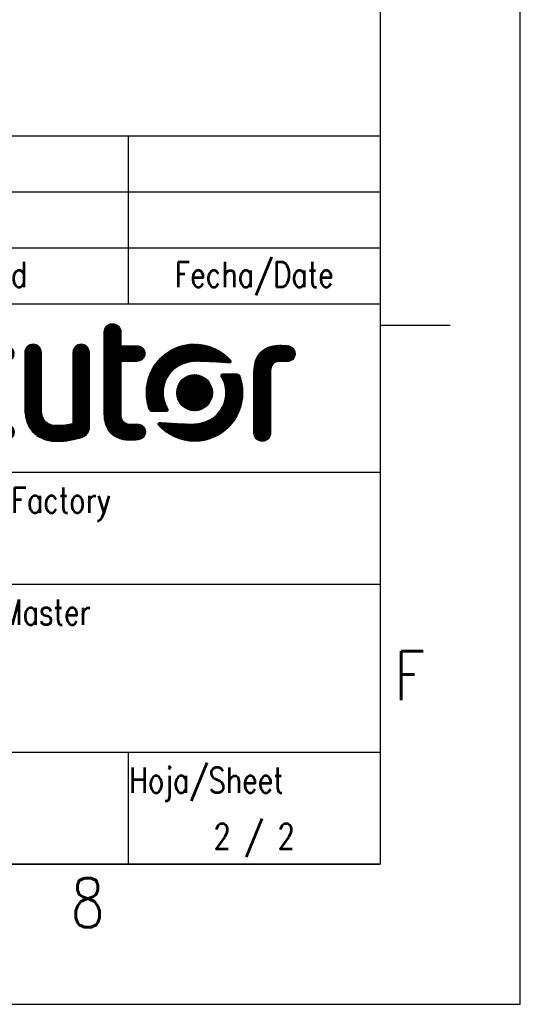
# Model space of a CAD drawing. Header units: millimetres. Extents: x 0 to 420, y 0 to 297.
# Tile 14 of 20: x 384 to 420, y 0 to 70. Entities that reach past the tile are written whole.
import ezdxf

# ---------------------------------------------------------------- set-up
doc = ezdxf.new("R2010")
doc.units = ezdxf.units.MM
doc.header["$LTSCALE"] = 23.1
doc.layers.get('0').update_dxf_attribs({"linetype": 'CONTINUOUS'})
doc.styles.get("Standard").update_dxf_attribs({"font": 'SIMPLEX.SHX', "width": 0.8})

msp = doc.modelspace()

# ---------------------------------------------------------------- hatches: boundary and pattern name
h = msp.add_hatch()
h.set_pattern_fill('XSEC0001', color=8, scale=0.03125, angle=45, style=0, pattern_type=0)
h.set_pattern_definition([(45, (0, 0), (-0.022097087, 0.022097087), [])])
edge = h.paths.add_edge_path()
edge.add_spline(control_points=[(374.32724848, 46.12142102), (374.32724848, 46.29196181), (374.38635096, 46.43558691), (374.50562842, 46.55229575), (374.62454874, 46.66820912), (374.76383672, 46.72652739), (374.92563682, 46.72652739), (375.0936549, 46.72652739), (375.23401483, 46.66820912), (375.34485952, 46.55229575), (375.45606133, 46.43558691), (375.5118051, 46.29196181), (375.5118051, 46.12142102), (375.5118051, 46.12142102), (375.5118051, 40.7996043), (375.5118051, 40.7996043), (375.5118051, 40.62906295), (375.45606133, 40.48507628), (375.34485952, 40.36952504), (375.23401483, 40.25252638), (375.0936549, 40.1941358), (374.92563682, 40.1941358), (374.76383672, 40.1941358), (374.62454874, 40.25252638), (374.50562842, 40.36952504), (374.38635096, 40.48507628), (374.32724848, 40.62906295), (374.32724848, 40.7996043), (374.32724848, 40.7996043), (374.32724848, 46.12142102), (374.32724848, 46.12142102)], knot_values=[0, 0, 0, 0, 1, 1, 1, 2, 2, 2, 3, 3, 3, 4, 4, 4, 5, 5, 5, 6, 6, 6, 7, 7, 7, 8, 8, 8, 9, 9, 9, 10, 10, 10, 10], degree=3, periodic=0)
edge = h.paths.add_edge_path()
edge.add_spline(control_points=[(375.59271251, 47.91513953), (375.59271251, 47.72853532), (375.52732062, 47.57000497), (375.39732308, 47.43723326), (375.26689643, 47.30598073), (375.10959898, 47.23977622), (374.92564445, 47.23977622), (374.74090313, 47.23977622), (374.58353425, 47.30598073), (374.45396527, 47.43723326), (374.32318204, 47.57000497), (374.25850442, 47.72853532), (374.25850442, 47.91513953), (374.25850442, 48.10181549), (374.32318204, 48.26106955), (374.45396527, 48.39275597), (374.58353425, 48.5251661), (374.74090313, 48.59057514), (374.92564445, 48.59057514), (375.10959898, 48.59057514), (375.26689643, 48.5251661), (375.39732308, 48.39275597), (375.52732062, 48.26106955), (375.59271251, 48.10181549), (375.59271251, 47.91513953)], knot_values=[0, 0, 0, 0, 0.3527777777, 0.3527777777, 0.3527777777, 0.7055555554, 0.7055555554, 0.7055555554, 1.0583333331, 1.0583333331, 1.0583333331, 1.4111111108, 1.4111111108, 1.4111111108, 1.7638888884, 1.7638888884, 1.7638888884, 2.1166666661, 2.1166666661, 2.1166666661, 2.4694444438, 2.4694444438, 2.4694444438, 2.8222222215, 2.8222222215, 2.8222222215, 2.8222222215], degree=3, periodic=0)
edge = h.paths.add_edge_path()
edge.add_spline(control_points=[(388.06366667, 46.51706177), (388.06366667, 46.68760256), (388.11976593, 46.83122766), (388.23096775, 46.9479365), (388.34216957, 47.06384988), (388.48181578, 47.12216814), (388.65054758, 47.12216814), (388.81906566, 47.12216814), (388.96121345, 47.06384988), (389.07648935, 46.9479365), (389.19104988, 46.83122766), (389.24900953, 46.68760256), (389.24900953, 46.51706177), (389.24900953, 46.51706177), (389.24900953, 41.20725335), (389.24900953, 41.20725335), (389.24900953, 41.04423695), (389.20319796, 40.89873055), (389.11086384, 40.77087906), (389.01888739, 40.64259312), (388.89589299, 40.55128135), (388.74295369, 40.49708727), (388.16786316, 40.2950716), (387.56575898, 40.1941358), (386.9370686, 40.1941358), (386.59938907, 40.1941358), (386.28693806, 40.24463958), (385.99885628, 40.3452138), (385.71141898, 40.44614905), (385.46028524, 40.60547542), (385.24567208, 40.82319183), (385.03806206, 41.03258809), (384.88476616, 41.28344319), (384.78507012, 41.57409413), (384.68537408, 41.86503434), (384.6358483, 42.18513368), (384.6358483, 42.53482631), (384.6358483, 42.53482631), (384.6358483, 46.51706177), (384.6358483, 46.51706177), (384.6358483, 46.68760256), (384.69309258, 46.83122766), (384.80793992, 46.9479365), (384.92321472, 47.06384988), (385.0654334, 47.12216814), (385.23423718, 47.12216814), (385.3948939, 47.12216814), (385.53339618, 47.06384988), (385.64795671, 46.9479365), (385.76316064, 46.83122766), (385.8207626, 46.68760256), (385.8207626, 46.51706177), (385.8207626, 46.51706177), (385.8207626, 42.44242871), (385.8207626, 42.44242871), (385.8207626, 42.07746923), (385.91831364, 41.79730982), (386.11448986, 41.60361512), (386.30945018, 41.4091967), (386.58395316, 41.31231306), (386.9370686, 41.31231306), (387.32784637, 41.31231306), (387.70347502, 41.3590545), (388.06366667, 41.45224785), (388.06366667, 41.45224785), (388.06366667, 46.51706177), (388.06366667, 46.51706177)], knot_values=[0, 0, 0, 0, 1, 1, 1, 2, 2, 2, 3, 3, 3, 4, 4, 4, 5, 5, 5, 6, 6, 6, 7, 7, 7, 8, 8, 8, 9, 9, 9, 10, 10, 10, 11, 11, 11, 12, 12, 12, 13, 13, 13, 14, 14, 14, 15, 15, 15, 16, 16, 16, 17, 17, 17, 18, 18, 18, 19, 19, 19, 20, 20, 20, 21, 21, 21, 22, 22, 22, 22], degree=3, periodic=0)
edge = h.paths.add_edge_path()
edge.add_spline(control_points=[(373.18436802, 41.28856481), (373.06987837, 41.39622925), (372.92951843, 41.44977208), (372.76214401, 41.44977208), (372.76214401, 41.44977208), (371.35332529, 41.44977208), (371.35332529, 41.44977208), (371.35332529, 41.44977208), (371.33345761, 41.44977208), (371.33345761, 41.44977208), (371.33345761, 41.44977208), (371.33345761, 41.44941036), (371.33345761, 41.44941036), (370.77344642, 41.44941036), (370.3423608, 41.61995156), (370.03912854, 41.96168509), (369.73618199, 42.30385278), (369.58474457, 42.75759216), (369.58474457, 43.324495), (369.58474457, 43.324495), (369.58474457, 45.13152235), (369.58474457, 45.13152235), (369.58474457, 45.69770148), (369.73618199, 46.15216429), (370.03912854, 46.49397013), (370.3423608, 46.8349805), (370.77344642, 47.00667889), (371.33345761, 47.00667889), (371.33345761, 47.00667889), (371.33345761, 47.00624499), (371.33345761, 47.00624499), (371.33345761, 47.00624499), (371.35446894, 47.00624499), (371.35446894, 47.00624499), (371.35446894, 47.00624499), (372.76214401, 47.00624499), (372.76214401, 47.00624499), (372.93687952, 47.00624499), (373.07945507, 47.05718322), (373.18994207, 47.16079579), (373.26562493, 47.23293403), (373.31329306, 47.32265431), (373.33730623, 47.4288719), (373.34838345, 47.47669835), (373.35467231, 47.52720213), (373.35467231, 47.58219223), (373.35467231, 47.74376149), (373.29857141, 47.87805292), (373.18436802, 47.98687496), (373.06987837, 48.0938157), (372.92951843, 48.1476482), (372.76214401, 48.1476482), (372.76214401, 48.1476482), (371.33345761, 48.1476482), (371.33345761, 48.1476482), (370.8882932, 48.1476482), (370.48386439, 48.07587154), (370.12002859, 47.93268089), (369.75540655, 47.78833209), (369.44288357, 47.58523113), (369.18217395, 47.32077301), (368.92132121, 47.05718322), (368.72007175, 46.73860333), (368.57821048, 46.36640789), (368.43635002, 45.99320004), (368.36509783, 45.58142652), (368.36509783, 45.13152235), (368.36509783, 45.13152235), (368.36509783, 43.324495), (368.36509783, 43.324495), (368.36509783, 42.87386684), (368.43635002, 42.4620936), (368.57821048, 42.09004321), (368.72007175, 41.71712447), (368.92132121, 41.3977487), (369.18217395, 41.13415878), (369.44288357, 40.87078594), (369.75540655, 40.66659963), (370.12002859, 40.5234087), (370.48386439, 40.37942189), (370.8882932, 40.30764551), (371.33345761, 40.30764551), (371.33345761, 40.30764551), (372.76214401, 40.30764551), (372.76214401, 40.30764551), (372.93687952, 40.30764551), (373.07945507, 40.35959656), (373.18994207, 40.46357092), (373.29957194, 40.56718356), (373.35467231, 40.70733558), (373.35467231, 40.88460578), (373.35467231, 40.93554379), (373.34766863, 40.98185114), (373.33651999, 41.02714552), (373.31214967, 41.1266339), (373.26269478, 41.21490718), (373.18436802, 41.28856481)], knot_values=[0, 0, 0, 0, 0.3527777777, 0.3527777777, 0.3527777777, 0.7055555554, 0.7055555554, 0.7055555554, 1.0583333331, 1.0583333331, 1.0583333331, 1.4111111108, 1.4111111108, 1.4111111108, 1.7638888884, 1.7638888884, 1.7638888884, 2.1166666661, 2.1166666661, 2.1166666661, 2.4694444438, 2.4694444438, 2.4694444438, 2.8222222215, 2.8222222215, 2.8222222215, 3.1749999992, 3.1749999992, 3.1749999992, 3.5277777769, 3.5277777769, 3.5277777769, 3.8805555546, 3.8805555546, 3.8805555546, 4.2333333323, 4.2333333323, 4.2333333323, 4.58611111, 4.58611111, 4.58611111, 4.9388888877, 4.9388888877, 4.9388888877, 5.2916666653, 5.2916666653, 5.2916666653, 5.644444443, 5.644444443, 5.644444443, 5.9972222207, 5.9972222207, 5.9972222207, 6.3499999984, 6.3499999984, 6.3499999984, 6.7027777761, 6.7027777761, 6.7027777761, 7.0555555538, 7.0555555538, 7.0555555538, 7.4083333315, 7.4083333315, 7.4083333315, 7.7611111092, 7.7611111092, 7.7611111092, 8.1138888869, 8.1138888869, 8.1138888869, 8.4666666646, 8.4666666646, 8.4666666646, 8.8194444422, 8.8194444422, 8.8194444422, 9.1722222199, 9.1722222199, 9.1722222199, 9.5249999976, 9.5249999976, 9.5249999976, 9.8777777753, 9.8777777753, 9.8777777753, 10.230555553, 10.230555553, 10.230555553, 10.5833333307, 10.5833333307, 10.5833333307, 10.9361111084, 10.9361111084, 10.9361111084, 11.2888888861, 11.2888888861, 11.2888888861, 11.2888888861], degree=3, periodic=0)
edge = h.paths.add_edge_path()
edge.add_spline(control_points=[(383.73511023, 41.26829277), (383.62283537, 41.37420994), (383.48469076, 41.42702364), (383.32067533, 41.42702364), (383.32067533, 41.42702364), (382.38653709, 41.42702364), (382.38653709, 41.42702364), (382.38653709, 41.42702364), (382.31557115, 41.42702364), (382.31557115, 41.42702364), (382.31557115, 41.42702364), (382.31557115, 41.42485018), (382.31557115, 41.42485018), (381.96281229, 41.42485018), (381.68909556, 41.52178392), (381.49299241, 41.71608623), (381.29788814, 41.91046095), (381.20005139, 42.19017794), (381.20005139, 42.55567176), (381.20005139, 42.55567176), (381.20005139, 44.77320206), (381.20005139, 44.77320206), (381.20005139, 45.13116141), (381.29788814, 45.40942942), (381.49299241, 45.60713666), (381.68909556, 45.80593056), (381.96281229, 45.9043858), (382.31557115, 45.9043858), (382.31557115, 45.9043858), (382.32700605, 45.9043858), (382.32700605, 45.9043858), (382.32700605, 45.9043858), (383.3080976, 45.9043858), (383.3080976, 45.9043858), (383.47725906, 45.9043858), (383.61540366, 45.96583637), (383.7225314, 46.06660974), (383.82887399, 46.1672383), (383.88283044, 46.30329377), (383.88283044, 46.47586169), (383.88283044, 46.53352915), (383.87253947, 46.58742979), (383.85731729, 46.63799749), (383.83151843, 46.72449895), (383.78642223, 46.80158253), (383.71695681, 46.86830583), (383.60618464, 46.97168751), (383.46982627, 47.0240665), (383.3080976, 47.0240665), (383.3080976, 47.0240665), (382.31557115, 47.0240665), (382.31557115, 47.0240665), (381.63299521, 47.0240665), (381.077057, 46.806871), (380.6474719, 46.37139336), (380.22596298, 45.94345046), (380.01463656, 45.38321974), (380.01463656, 44.69128074), (380.01463656, 44.69128074), (380.01463656, 42.64963528), (380.01463656, 42.64963528), (380.01463656, 41.94936478), (380.22596298, 41.38514933), (380.6474719, 40.95858279), (381.077057, 40.52238086), (381.63299521, 40.30598233), (382.31557115, 40.30598233), (382.31557115, 40.30598233), (383.32067533, 40.30598233), (383.32067533, 40.30598233), (383.49205267, 40.30598233), (383.63241206, 40.35611552), (383.74025517, 40.45841034), (383.81300842, 40.52614803), (383.8585321, 40.6118526), (383.88283044, 40.71298828), (383.89426534, 40.76239699), (383.9024124, 40.81405149), (383.9024124, 40.8721538), (383.9024124, 41.03124691), (383.84666864, 41.16266536), (383.73511023, 41.26829277)], knot_values=[0, 0, 0, 0, 0.3527777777, 0.3527777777, 0.3527777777, 0.7055555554, 0.7055555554, 0.7055555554, 1.0583333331, 1.0583333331, 1.0583333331, 1.4111111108, 1.4111111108, 1.4111111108, 1.7638888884, 1.7638888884, 1.7638888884, 2.1166666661, 2.1166666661, 2.1166666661, 2.4694444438, 2.4694444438, 2.4694444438, 2.8222222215, 2.8222222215, 2.8222222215, 3.1749999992, 3.1749999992, 3.1749999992, 3.5277777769, 3.5277777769, 3.5277777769, 3.8805555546, 3.8805555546, 3.8805555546, 4.2333333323, 4.2333333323, 4.2333333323, 4.58611111, 4.58611111, 4.58611111, 4.9388888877, 4.9388888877, 4.9388888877, 5.2916666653, 5.2916666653, 5.2916666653, 5.644444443, 5.644444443, 5.644444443, 5.9972222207, 5.9972222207, 5.9972222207, 6.3499999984, 6.3499999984, 6.3499999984, 6.7027777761, 6.7027777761, 6.7027777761, 7.0555555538, 7.0555555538, 7.0555555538, 7.4083333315, 7.4083333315, 7.4083333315, 7.7611111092, 7.7611111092, 7.7611111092, 8.1138888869, 8.1138888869, 8.1138888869, 8.4666666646, 8.4666666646, 8.4666666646, 8.8194444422, 8.8194444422, 8.8194444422, 9.1722222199, 9.1722222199, 9.1722222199, 9.5249999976, 9.5249999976, 9.5249999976, 9.5249999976], degree=3, periodic=0)
edge = h.paths.add_edge_path()
edge.add_spline(control_points=[(377.81408625, 40.7996043), (377.81408625, 41.10957844), (377.81408625, 45.22462888), (377.81408625, 45.22462888), (377.81408625, 45.62157147), (378.05649468, 45.9043858), (378.4837239, 45.9043858), (378.4837239, 45.9043858), (378.83159968, 45.89188131), (378.9912985, 45.89188131), (379.33213693, 45.89188131), (379.56603134, 46.11848213), (379.56603134, 46.44676011), (379.56603134, 46.7750381), (379.32749232, 46.98753182), (378.9912985, 47.0240665), (378.84953538, 47.0394721), (378.4837239, 47.0533649), (378.4837239, 47.0533649), (377.25762409, 47.0533649), (376.62867142, 46.3103916), (376.62867142, 45.14270756), (376.62867142, 45.14270756), (376.62867142, 41.1009373), (376.62867142, 40.7996043), (376.62867142, 40.49298113), (376.87118611, 40.19401426), (377.22029297, 40.19401426), (377.56939983, 40.19401426), (377.81408625, 40.49298113), (377.81408625, 40.7996043)], knot_values=[0, 0, 0, 0, 1, 1, 1, 2, 2, 2, 3, 3, 3, 4, 4, 4, 5, 5, 5, 6, 6, 6, 7, 7, 7, 8, 8, 8, 9, 9, 9, 10, 10, 10, 10], degree=3, periodic=0)
edge = h.paths.add_edge_path()
edge.add_spline(control_points=[(402.17315273, 40.7996043), (402.17315273, 41.10957844), (402.17315273, 45.22462888), (402.17315273, 45.22462888), (402.17315273, 45.62157147), (402.41556116, 45.9043858), (402.84279038, 45.9043858), (402.84279038, 45.9043858), (403.19066616, 45.89188131), (403.35036498, 45.89188131), (403.69120341, 45.89188131), (403.92509782, 46.11848213), (403.92509782, 46.44676011), (403.92509782, 46.7750381), (403.6865588, 46.98753182), (403.35036498, 47.0240665), (403.20860186, 47.0394721), (402.84279038, 47.0533649), (402.84279038, 47.0533649), (401.61669057, 47.0533649), (400.9877379, 46.3103916), (400.9877379, 45.14270756), (400.9877379, 45.14270756), (400.9877379, 41.1009373), (400.9877379, 40.7996043), (400.9877379, 40.49298113), (401.23025259, 40.19401426), (401.57935945, 40.19401426), (401.92846631, 40.19401426), (402.17315273, 40.49298113), (402.17315273, 40.7996043)], knot_values=[0, 0, 0, 0, 1, 1, 1, 2, 2, 2, 3, 3, 3, 4, 4, 4, 5, 5, 5, 6, 6, 6, 7, 7, 7, 8, 8, 8, 9, 9, 9, 10, 10, 10, 10], degree=3, periodic=0)
edge = h.paths.add_edge_path()
edge.add_spline(control_points=[(393.03327153, 41.31001522), (393.02133798, 41.31906635), (393.01077876, 41.32955023), (392.99796754, 41.33761634), (392.997709, 41.33780233), (392.99745727, 41.33796764), (392.99720554, 41.33815363), (392.9062003, 41.39521569), (392.79351193, 41.42705308), (392.66579435, 41.42705308), (392.59794864, 41.42705308), (392.49620049, 41.42479374), (392.40152811, 41.42219688), (392.27336149, 41.41868388), (392.15821701, 41.41455095), (392.15821701, 41.41455095), (391.76602228, 41.41455095), (391.53016795, 41.65321422), (391.49403392, 41.99938894), (391.4909927, 42.02853303), (391.48897203, 42.05820751), (391.48879513, 42.08879812), (391.48878153, 42.09066483), (391.48858422, 42.0924351), (391.48858422, 42.0943087), (391.48858422, 42.0943087), (391.48858422, 44.68055774), (391.48858422, 45.89889904), (391.48858422, 45.89889904), (392.60403108, 45.89889904), (392.60403108, 45.89889904), (392.91983094, 45.89889904), (393.20284498, 46.11882586), (393.20284498, 46.45873939), (393.20284498, 46.79865292), (392.94073102, 47.01857974), (392.60403108, 47.01857974), (392.60403108, 47.01857974), (391.48850938, 47.01857974), (391.48850938, 47.01857974), (391.48850938, 47.01857974), (391.48850938, 47.98025933), (391.48850938, 47.98025933), (391.48850938, 48.15079804), (391.43126371, 48.2952166), (391.31562937, 48.41149675), (391.20071621, 48.52820398), (391.06299732, 48.58572756), (390.90155419, 48.58572756), (390.73311015, 48.58572756), (390.59088725, 48.52820398), (390.47604213, 48.41149675), (390.36112217, 48.2952166), (390.30316892, 48.15079804), (390.30316892, 47.98025933), (390.30316892, 47.98025933), (390.30316892, 46.44229052), (390.30316892, 46.44229052), (390.30316892, 46.44229052), (390.30316892, 42.17623038), (390.30316892, 42.17623038), (390.30316892, 41.89103025), (390.34129642, 41.63165407), (390.41587091, 41.4017664), (390.42016399, 41.38978088), (390.42366105, 41.37734075), (390.42820587, 41.36549988), (390.43287996, 41.35201274), (390.4385882, 41.33937973), (390.44352082, 41.32610612), (390.60288204, 40.897376), (390.89813197, 40.5808551), (391.32755612, 40.41032328), (391.54935416, 40.32224352), (391.80723862, 40.27372285), (392.09974669, 40.26784031), (392.11953162, 40.26744079), (392.13811231, 40.26557408), (392.15821701, 40.26557408), (392.15821701, 40.26557408), (392.5240273, 40.27946763), (392.66579435, 40.29486971), (393.00198848, 40.33140486), (393.24052343, 40.54389977), (393.24052343, 40.87217887), (393.24052343, 41.05974528), (393.1623022, 41.21214041), (393.03327153, 41.31001522)], knot_values=[0, 0, 0, 0, 1, 1, 1, 2, 2, 2, 3, 3, 3, 4, 4, 4, 5, 5, 5, 6, 6, 6, 7, 7, 7, 8, 8, 8, 9, 9, 9, 10, 10, 10, 11, 11, 11, 12, 12, 12, 13, 13, 13, 14, 14, 14, 15, 15, 15, 16, 16, 16, 17, 17, 17, 18, 18, 18, 19, 19, 19, 20, 20, 20, 21, 21, 21, 22, 22, 22, 23, 23, 23, 24, 24, 24, 25, 25, 25, 26, 26, 26, 27, 27, 27, 28, 28, 28, 29, 29, 29, 29], degree=3, periodic=0)
edge = h.paths.add_edge_path()
edge.add_spline(control_points=[(394.50817126, 43.66538552), (394.50817126, 44.90230132), (395.45137489, 45.90501986), (396.94535195, 45.90501986), (397.58150294, 45.90501986), (398.71773144, 45.82960317), (399.22372957, 45.79225783), (399.33100027, 45.78434068), (399.38406095, 45.90440387), (399.31989165, 45.97925861), (398.72044729, 46.67852212), (397.7085373, 47.13681995), (396.74782677, 47.13681995), (394.85120408, 47.13681995), (393.31368886, 45.58260581), (393.31368886, 43.66538552), (393.31368886, 43.24743677), (393.38684857, 42.84679422), (393.52084275, 42.47571667), (393.55396857, 42.38396952), (393.62884826, 42.32151812), (393.73347407, 42.32151812), (393.73347407, 42.32151812), (394.73950813, 42.32151812), (394.73950813, 42.32151812), (394.83555958, 42.32151812), (394.88126149, 42.42412059), (394.83666543, 42.49728605), (394.62908742, 42.83784401), (394.50817126, 43.23733119), (394.50817126, 43.66538552)], knot_values=[0, 0, 0, 0, 1, 1, 1, 2, 2, 2, 3, 3, 3, 4, 4, 4, 5, 5, 5, 6, 6, 6, 7, 7, 7, 8, 8, 8, 9, 9, 9, 10, 10, 10, 10], degree=3, periodic=0)
edge = h.paths.add_edge_path()
edge.add_spline(control_points=[(396.74782677, 42.37755781), (397.45143386, 42.37755781), (398.02181836, 42.95413764), (398.02181836, 43.66538552), (398.02181836, 44.3766334), (397.45143386, 44.95321324), (396.74782677, 44.95321324), (396.04421967, 44.95321324), (395.47383518, 44.3766334), (395.47383518, 43.66538552), (395.47383518, 42.95413764), (396.04421967, 42.37755781), (396.74782677, 42.37755781)], knot_values=[0, 0, 0, 0, 1, 1, 1, 2, 2, 2, 3, 3, 3, 4, 4, 4, 4], degree=3, periodic=0)
edge = h.paths.add_edge_path()
edge.add_spline(control_points=[(398.98748227, 43.66538552), (398.98748227, 42.42846973), (398.04427865, 41.42575119), (396.55030159, 41.42575119), (395.9141506, 41.42575119), (394.7779221, 41.50116787), (394.27192397, 41.53851322), (394.16465327, 41.54643036), (394.11159259, 41.42636717), (394.17576189, 41.35151243), (394.77520624, 40.65224893), (395.78711624, 40.1939511), (396.74782677, 40.1939511), (398.64444945, 40.1939511), (400.18196467, 41.74816524), (400.18196467, 43.66538552), (400.18196467, 44.08333427), (400.10880497, 44.48397683), (399.97481079, 44.85505438), (399.94168497, 44.94680153), (399.86680528, 45.00925293), (399.76217946, 45.00925293), (399.76217946, 45.00925293), (398.75614541, 45.00925293), (398.75614541, 45.00925293), (398.66009395, 45.00925293), (398.61439205, 44.90665046), (398.65898811, 44.83348499), (398.86656612, 44.49292703), (398.98748227, 44.09343986), (398.98748227, 43.66538552)], knot_values=[0, 0, 0, 0, 1, 1, 1, 2, 2, 2, 3, 3, 3, 4, 4, 4, 5, 5, 5, 6, 6, 6, 7, 7, 7, 8, 8, 8, 9, 9, 9, 10, 10, 10, 10], degree=3, periodic=0)

# ---------------------------------------------------------------- linework, layer by layer
at = {"color": 7}
for p, q in [((420, 0), (420, 297)), ((410, 287), (410, 10)), ((234.99999023, 61.9999961), (409.99999023, 61.9999961)), ((391.99999023, 61.9999961), (391.99999023, 49.9999961)), ((409.99999023, 61.9999961), (409.99999023, 49.9999961)), ((234.99999023, 57.9999961), (409.99999023, 57.9999961)), ((234.99999023, 53.9999961), (409.99999023, 53.9999961)), ((234.99999023, 49.9999961), (409.99999023, 49.9999961)), ((234.99999546, 50.00000435), (409.99999546, 50.00000435)), ((409.99999546, 50.00000435), (409.99999546, 10.00000435)), ((415, 48.462081), (410.016886, 48.462081)), ((287.99999546, 38.00000435), (409.99999546, 38.00000435)), ((256.99999546, 30.00000435), (409.99999546, 30.00000435)), ((234.99999546, 18.00000435), (409.99999546, 18.00000435)), ((391.99999546, 18.00000435), (391.99999546, 10.00000435)), ((410, 10), (25, 10)), ((234.99999546, 10.00000435), (409.99999546, 10.00000435)), ((0, 0), (420, 0))]:
    msp.add_line(p, q, dxfattribs=at)
for points, knots in [([(393.03327153, 41.31001522), (393.02133798, 41.31906635), (393.01077876, 41.32955023), (392.99796754, 41.33761634), (392.997709, 41.33780233), (392.99745727, 41.33796764), (392.99720554, 41.33815363), (392.9062003, 41.39521569), (392.79351193, 41.42705308), (392.66579435, 41.42705308), (392.59794864, 41.42705308), (392.49620049, 41.42479374), (392.40152811, 41.42219688), (392.27336149, 41.41868388), (392.15821701, 41.41455095), (392.15821701, 41.41455095), (391.76602228, 41.41455095), (391.53016795, 41.65321422), (391.49403392, 41.99938894), (391.4909927, 42.02853303), (391.48897203, 42.05820751), (391.48879513, 42.08879812), (391.48878153, 42.09066483), (391.48858422, 42.0924351), (391.48858422, 42.0943087), (391.48858422, 42.0943087), (391.48858422, 44.68055774), (391.48858422, 45.89889904), (391.48858422, 45.89889904), (392.60403108, 45.89889904), (392.60403108, 45.89889904), (392.91983094, 45.89889904), (393.20284498, 46.11882586), (393.20284498, 46.45873939), (393.20284498, 46.79865292), (392.94073102, 47.01857974), (392.60403108, 47.01857974), (392.60403108, 47.01857974), (391.48850938, 47.01857974), (391.48850938, 47.01857974), (391.48850938, 47.01857974), (391.48850938, 47.98025933), (391.48850938, 47.98025933), (391.48850938, 48.15079804), (391.43126371, 48.2952166), (391.31562937, 48.41149675), (391.20071621, 48.52820398), (391.06299732, 48.58572756), (390.90155419, 48.58572756), (390.73311015, 48.58572756), (390.59088725, 48.52820398), (390.47604213, 48.41149675), (390.36112217, 48.2952166), (390.30316892, 48.15079804), (390.30316892, 47.98025933), (390.30316892, 47.98025933), (390.30316892, 46.44229052), (390.30316892, 46.44229052), (390.30316892, 46.44229052), (390.30316892, 42.17623038), (390.30316892, 42.17623038), (390.30316892, 41.89103025), (390.34129642, 41.63165407), (390.41587091, 41.4017664), (390.42016399, 41.38978088), (390.42366105, 41.37734075), (390.42820587, 41.36549988), (390.43287996, 41.35201274), (390.4385882, 41.33937973), (390.44352082, 41.32610612), (390.60288204, 40.897376), (390.89813197, 40.5808551), (391.32755612, 40.41032328), (391.54935416, 40.32224352), (391.80723862, 40.27372285), (392.09974669, 40.26784031), (392.11953162, 40.26744079), (392.13811231, 40.26557408), (392.15821701, 40.26557408), (392.15821701, 40.26557408), (392.5240273, 40.27946763), (392.66579435, 40.29486971), (393.00198848, 40.33140486), (393.24052343, 40.54389977), (393.24052343, 40.87217887), (393.24052343, 41.05974528), (393.1623022, 41.21214041), (393.03327153, 41.31001522)], [0, 0, 0, 0, 1, 1, 1, 2, 2, 2, 3, 3, 3, 4, 4, 4, 5, 5, 5, 6, 6, 6, 7, 7, 7, 8, 8, 8, 9, 9, 9, 10, 10, 10, 11, 11, 11, 12, 12, 12, 13, 13, 13, 14, 14, 14, 15, 15, 15, 16, 16, 16, 17, 17, 17, 18, 18, 18, 19, 19, 19, 20, 20, 20, 21, 21, 21, 22, 22, 22, 23, 23, 23, 24, 24, 24, 25, 25, 25, 26, 26, 26, 27, 27, 27, 28, 28, 28, 29, 29, 29, 29]), ([(393.03327153, 41.31001522), (393.02133798, 41.31906635), (393.01077876, 41.32955023), (392.99796754, 41.33761634), (392.997709, 41.33780233), (392.99745727, 41.33796764), (392.99720554, 41.33815363), (392.9062003, 41.39521569), (392.79351193, 41.42705308), (392.66579435, 41.42705308), (392.59794864, 41.42705308), (392.49620049, 41.42479374), (392.40152811, 41.42219688), (392.27336149, 41.41868388), (392.15821701, 41.41455095), (392.15821701, 41.41455095), (391.76602228, 41.41455095), (391.53016795, 41.65321422), (391.49403392, 41.99938894), (391.4909927, 42.02853303), (391.48897203, 42.05820751), (391.48879513, 42.08879812), (391.48878153, 42.09066483), (391.48858422, 42.0924351), (391.48858422, 42.0943087), (391.48858422, 42.0943087), (391.48858422, 44.68055774), (391.48858422, 45.89889904), (391.48858422, 45.89889904), (392.60403108, 45.89889904), (392.60403108, 45.89889904), (392.91983094, 45.89889904), (393.20284498, 46.11882586), (393.20284498, 46.45873939), (393.20284498, 46.79865292), (392.94073102, 47.01857974), (392.60403108, 47.01857974), (392.60403108, 47.01857974), (391.48850938, 47.01857974), (391.48850938, 47.01857974), (391.48850938, 47.01857974), (391.48850938, 47.98025933), (391.48850938, 47.98025933), (391.48850938, 48.15079804), (391.43126371, 48.2952166), (391.31562937, 48.41149675), (391.20071621, 48.52820398), (391.06299732, 48.58572756), (390.90155419, 48.58572756), (390.73311015, 48.58572756), (390.59088725, 48.52820398), (390.47604213, 48.41149675), (390.36112217, 48.2952166), (390.30316892, 48.15079804), (390.30316892, 47.98025933), (390.30316892, 47.98025933), (390.30316892, 46.44229052), (390.30316892, 46.44229052), (390.30316892, 46.44229052), (390.30316892, 42.17623038), (390.30316892, 42.17623038), (390.30316892, 41.89103025), (390.34129642, 41.63165407), (390.41587091, 41.4017664), (390.42016399, 41.38978088), (390.42366105, 41.37734075), (390.42820587, 41.36549988), (390.43287996, 41.35201274), (390.4385882, 41.33937973), (390.44352082, 41.32610612), (390.60288204, 40.897376), (390.89813197, 40.5808551), (391.32755612, 40.41032328), (391.54935416, 40.32224352), (391.80723862, 40.27372285), (392.09974669, 40.26784031), (392.11953162, 40.26744079), (392.13811231, 40.26557408), (392.15821701, 40.26557408), (392.15821701, 40.26557408), (392.5240273, 40.27946763), (392.66579435, 40.29486971), (393.00198848, 40.33140486), (393.24052343, 40.54389977), (393.24052343, 40.87217887), (393.24052343, 41.05974528), (393.1623022, 41.21214041), (393.03327153, 41.31001522)], [0, 0, 0, 0, 1, 1, 1, 2, 2, 2, 3, 3, 3, 4, 4, 4, 5, 5, 5, 6, 6, 6, 7, 7, 7, 8, 8, 8, 9, 9, 9, 10, 10, 10, 11, 11, 11, 12, 12, 12, 13, 13, 13, 14, 14, 14, 15, 15, 15, 16, 16, 16, 17, 17, 17, 18, 18, 18, 19, 19, 19, 20, 20, 20, 21, 21, 21, 22, 22, 22, 23, 23, 23, 24, 24, 24, 25, 25, 25, 26, 26, 26, 27, 27, 27, 28, 28, 28, 29, 29, 29, 29]), ([(388.06366667, 46.51706177), (388.06366667, 46.68760256), (388.11976593, 46.83122766), (388.23096775, 46.9479365), (388.34216957, 47.06384988), (388.48181578, 47.12216814), (388.65054758, 47.12216814), (388.81906566, 47.12216814), (388.96121345, 47.06384988), (389.07648935, 46.9479365), (389.19104988, 46.83122766), (389.24900953, 46.68760256), (389.24900953, 46.51706177), (389.24900953, 46.51706177), (389.24900953, 41.20725335), (389.24900953, 41.20725335), (389.24900953, 41.04423695), (389.20319796, 40.89873055), (389.11086384, 40.77087906), (389.01888739, 40.64259312), (388.89589299, 40.55128135), (388.74295369, 40.49708727), (388.16786316, 40.2950716), (387.56575898, 40.1941358), (386.9370686, 40.1941358), (386.59938907, 40.1941358), (386.28693806, 40.24463958), (385.99885628, 40.3452138), (385.71141898, 40.44614905), (385.46028524, 40.60547542), (385.24567208, 40.82319183), (385.03806206, 41.03258809), (384.88476616, 41.28344319), (384.78507012, 41.57409413), (384.68537408, 41.86503434), (384.6358483, 42.18513368), (384.6358483, 42.53482631), (384.6358483, 42.53482631), (384.6358483, 46.51706177), (384.6358483, 46.51706177), (384.6358483, 46.68760256), (384.69309258, 46.83122766), (384.80793992, 46.9479365), (384.92321472, 47.06384988), (385.0654334, 47.12216814), (385.23423718, 47.12216814), (385.3948939, 47.12216814), (385.53339618, 47.06384988), (385.64795671, 46.9479365), (385.76316064, 46.83122766), (385.8207626, 46.68760256), (385.8207626, 46.51706177), (385.8207626, 46.51706177), (385.8207626, 42.44242871), (385.8207626, 42.44242871), (385.8207626, 42.07746923), (385.91831364, 41.79730982), (386.11448986, 41.60361512), (386.30945018, 41.4091967), (386.58395316, 41.31231306), (386.9370686, 41.31231306), (387.32784637, 41.31231306), (387.70347502, 41.3590545), (388.06366667, 41.45224785), (388.06366667, 41.45224785), (388.06366667, 46.51706177), (388.06366667, 46.51706177)], [0, 0, 0, 0, 1, 1, 1, 2, 2, 2, 3, 3, 3, 4, 4, 4, 5, 5, 5, 6, 6, 6, 7, 7, 7, 8, 8, 8, 9, 9, 9, 10, 10, 10, 11, 11, 11, 12, 12, 12, 13, 13, 13, 14, 14, 14, 15, 15, 15, 16, 16, 16, 17, 17, 17, 18, 18, 18, 19, 19, 19, 20, 20, 20, 21, 21, 21, 22, 22, 22, 22]), ([(388.06366667, 46.51706177), (388.06366667, 46.68760256), (388.11976593, 46.83122766), (388.23096775, 46.9479365), (388.34216957, 47.06384988), (388.48181578, 47.12216814), (388.65054758, 47.12216814), (388.81906566, 47.12216814), (388.96121345, 47.06384988), (389.07648935, 46.9479365), (389.19104988, 46.83122766), (389.24900953, 46.68760256), (389.24900953, 46.51706177), (389.24900953, 46.51706177), (389.24900953, 41.20725335), (389.24900953, 41.20725335), (389.24900953, 41.04423695), (389.20319796, 40.89873055), (389.11086384, 40.77087906), (389.01888739, 40.64259312), (388.89589299, 40.55128135), (388.74295369, 40.49708727), (388.16786316, 40.2950716), (387.56575898, 40.1941358), (386.9370686, 40.1941358), (386.59938907, 40.1941358), (386.28693806, 40.24463958), (385.99885628, 40.3452138), (385.71141898, 40.44614905), (385.46028524, 40.60547542), (385.24567208, 40.82319183), (385.03806206, 41.03258809), (384.88476616, 41.28344319), (384.78507012, 41.57409413), (384.68537408, 41.86503434), (384.6358483, 42.18513368), (384.6358483, 42.53482631), (384.6358483, 42.53482631), (384.6358483, 46.51706177), (384.6358483, 46.51706177), (384.6358483, 46.68760256), (384.69309258, 46.83122766), (384.80793992, 46.9479365), (384.92321472, 47.06384988), (385.0654334, 47.12216814), (385.23423718, 47.12216814), (385.3948939, 47.12216814), (385.53339618, 47.06384988), (385.64795671, 46.9479365), (385.76316064, 46.83122766), (385.8207626, 46.68760256), (385.8207626, 46.51706177), (385.8207626, 46.51706177), (385.8207626, 42.44242871), (385.8207626, 42.44242871), (385.8207626, 42.07746923), (385.91831364, 41.79730982), (386.11448986, 41.60361512), (386.30945018, 41.4091967), (386.58395316, 41.31231306), (386.9370686, 41.31231306), (387.32784637, 41.31231306), (387.70347502, 41.3590545), (388.06366667, 41.45224785), (388.06366667, 41.45224785), (388.06366667, 46.51706177), (388.06366667, 46.51706177)], [0, 0, 0, 0, 1, 1, 1, 2, 2, 2, 3, 3, 3, 4, 4, 4, 5, 5, 5, 6, 6, 6, 7, 7, 7, 8, 8, 8, 9, 9, 9, 10, 10, 10, 11, 11, 11, 12, 12, 12, 13, 13, 13, 14, 14, 14, 15, 15, 15, 16, 16, 16, 17, 17, 17, 18, 18, 18, 19, 19, 19, 20, 20, 20, 21, 21, 21, 22, 22, 22, 22]), ([(394.50817126, 43.66538552), (394.50817126, 44.90230132), (395.45137489, 45.90501986), (396.94535195, 45.90501986), (397.58150294, 45.90501986), (398.71773144, 45.82960317), (399.22372957, 45.79225783), (399.33100027, 45.78434068), (399.38406095, 45.90440387), (399.31989165, 45.97925861), (398.72044729, 46.67852212), (397.7085373, 47.13681995), (396.74782677, 47.13681995), (394.85120408, 47.13681995), (393.31368886, 45.58260581), (393.31368886, 43.66538552), (393.31368886, 43.24743677), (393.38684857, 42.84679422), (393.52084275, 42.47571667), (393.55396857, 42.38396952), (393.62884826, 42.32151812), (393.73347407, 42.32151812), (393.73347407, 42.32151812), (394.73950813, 42.32151812), (394.73950813, 42.32151812), (394.83555958, 42.32151812), (394.88126149, 42.42412059), (394.83666543, 42.49728605), (394.62908742, 42.83784401), (394.50817126, 43.23733119), (394.50817126, 43.66538552)], [0, 0, 0, 0, 1, 1, 1, 2, 2, 2, 3, 3, 3, 4, 4, 4, 5, 5, 5, 6, 6, 6, 7, 7, 7, 8, 8, 8, 9, 9, 9, 10, 10, 10, 10]), ([(394.50817126, 43.66538552), (394.50817126, 44.90230132), (395.45137489, 45.90501986), (396.94535195, 45.90501986), (397.58150294, 45.90501986), (398.71773144, 45.82960317), (399.22372957, 45.79225783), (399.33100027, 45.78434068), (399.38406095, 45.90440387), (399.31989165, 45.97925861), (398.72044729, 46.67852212), (397.7085373, 47.13681995), (396.74782677, 47.13681995), (394.85120408, 47.13681995), (393.31368886, 45.58260581), (393.31368886, 43.66538552), (393.31368886, 43.24743677), (393.38684857, 42.84679422), (393.52084275, 42.47571667), (393.55396857, 42.38396952), (393.62884826, 42.32151812), (393.73347407, 42.32151812), (393.73347407, 42.32151812), (394.73950813, 42.32151812), (394.73950813, 42.32151812), (394.83555958, 42.32151812), (394.88126149, 42.42412059), (394.83666543, 42.49728605), (394.62908742, 42.83784401), (394.50817126, 43.23733119), (394.50817126, 43.66538552)], [0, 0, 0, 0, 1, 1, 1, 2, 2, 2, 3, 3, 3, 4, 4, 4, 5, 5, 5, 6, 6, 6, 7, 7, 7, 8, 8, 8, 9, 9, 9, 10, 10, 10, 10]), ([(402.17315273, 40.7996043), (402.17315273, 41.10957844), (402.17315273, 45.22462888), (402.17315273, 45.22462888), (402.17315273, 45.62157147), (402.41556116, 45.9043858), (402.84279038, 45.9043858), (402.84279038, 45.9043858), (403.19066616, 45.89188131), (403.35036498, 45.89188131), (403.69120341, 45.89188131), (403.92509782, 46.11848213), (403.92509782, 46.44676011), (403.92509782, 46.7750381), (403.6865588, 46.98753182), (403.35036498, 47.0240665), (403.20860186, 47.0394721), (402.84279038, 47.0533649), (402.84279038, 47.0533649), (401.61669057, 47.0533649), (400.9877379, 46.3103916), (400.9877379, 45.14270756), (400.9877379, 45.14270756), (400.9877379, 41.1009373), (400.9877379, 40.7996043), (400.9877379, 40.49298113), (401.23025259, 40.19401426), (401.57935945, 40.19401426), (401.92846631, 40.19401426), (402.17315273, 40.49298113), (402.17315273, 40.7996043)], [0, 0, 0, 0, 1, 1, 1, 2, 2, 2, 3, 3, 3, 4, 4, 4, 5, 5, 5, 6, 6, 6, 7, 7, 7, 8, 8, 8, 9, 9, 9, 10, 10, 10, 10]), ([(402.17315273, 40.7996043), (402.17315273, 41.10957844), (402.17315273, 45.22462888), (402.17315273, 45.22462888), (402.17315273, 45.62157147), (402.41556116, 45.9043858), (402.84279038, 45.9043858), (402.84279038, 45.9043858), (403.19066616, 45.89188131), (403.35036498, 45.89188131), (403.69120341, 45.89188131), (403.92509782, 46.11848213), (403.92509782, 46.44676011), (403.92509782, 46.7750381), (403.6865588, 46.98753182), (403.35036498, 47.0240665), (403.20860186, 47.0394721), (402.84279038, 47.0533649), (402.84279038, 47.0533649), (401.61669057, 47.0533649), (400.9877379, 46.3103916), (400.9877379, 45.14270756), (400.9877379, 45.14270756), (400.9877379, 41.1009373), (400.9877379, 40.7996043), (400.9877379, 40.49298113), (401.23025259, 40.19401426), (401.57935945, 40.19401426), (401.92846631, 40.19401426), (402.17315273, 40.49298113), (402.17315273, 40.7996043)], [0, 0, 0, 0, 1, 1, 1, 2, 2, 2, 3, 3, 3, 4, 4, 4, 5, 5, 5, 6, 6, 6, 7, 7, 7, 8, 8, 8, 9, 9, 9, 10, 10, 10, 10]), ([(398.98748227, 43.66538552), (398.98748227, 42.42846973), (398.04427865, 41.42575119), (396.55030159, 41.42575119), (395.9141506, 41.42575119), (394.7779221, 41.50116787), (394.27192397, 41.53851322), (394.16465327, 41.54643036), (394.11159259, 41.42636717), (394.17576189, 41.35151243), (394.77520624, 40.65224893), (395.78711624, 40.1939511), (396.74782677, 40.1939511), (398.64444945, 40.1939511), (400.18196467, 41.74816524), (400.18196467, 43.66538552), (400.18196467, 44.08333427), (400.10880497, 44.48397683), (399.97481079, 44.85505438), (399.94168497, 44.94680153), (399.86680528, 45.00925293), (399.76217946, 45.00925293), (399.76217946, 45.00925293), (398.75614541, 45.00925293), (398.75614541, 45.00925293), (398.66009395, 45.00925293), (398.61439205, 44.90665046), (398.65898811, 44.83348499), (398.86656612, 44.49292703), (398.98748227, 44.09343986), (398.98748227, 43.66538552)], [0, 0, 0, 0, 1, 1, 1, 2, 2, 2, 3, 3, 3, 4, 4, 4, 5, 5, 5, 6, 6, 6, 7, 7, 7, 8, 8, 8, 9, 9, 9, 10, 10, 10, 10]), ([(398.98748227, 43.66538552), (398.98748227, 42.42846973), (398.04427865, 41.42575119), (396.55030159, 41.42575119), (395.9141506, 41.42575119), (394.7779221, 41.50116787), (394.27192397, 41.53851322), (394.16465327, 41.54643036), (394.11159259, 41.42636717), (394.17576189, 41.35151243), (394.77520624, 40.65224893), (395.78711624, 40.1939511), (396.74782677, 40.1939511), (398.64444945, 40.1939511), (400.18196467, 41.74816524), (400.18196467, 43.66538552), (400.18196467, 44.08333427), (400.10880497, 44.48397683), (399.97481079, 44.85505438), (399.94168497, 44.94680153), (399.86680528, 45.00925293), (399.76217946, 45.00925293), (399.76217946, 45.00925293), (398.75614541, 45.00925293), (398.75614541, 45.00925293), (398.66009395, 45.00925293), (398.61439205, 44.90665046), (398.65898811, 44.83348499), (398.86656612, 44.49292703), (398.98748227, 44.09343986), (398.98748227, 43.66538552)], [0, 0, 0, 0, 1, 1, 1, 2, 2, 2, 3, 3, 3, 4, 4, 4, 5, 5, 5, 6, 6, 6, 7, 7, 7, 8, 8, 8, 9, 9, 9, 10, 10, 10, 10]), ([(396.74782677, 42.37755781), (397.45143386, 42.37755781), (398.02181836, 42.95413764), (398.02181836, 43.66538552), (398.02181836, 44.3766334), (397.45143386, 44.95321324), (396.74782677, 44.95321324), (396.04421967, 44.95321324), (395.47383518, 44.3766334), (395.47383518, 43.66538552), (395.47383518, 42.95413764), (396.04421967, 42.37755781), (396.74782677, 42.37755781)], [0, 0, 0, 0, 1, 1, 1, 2, 2, 2, 3, 3, 3, 4, 4, 4, 4]), ([(396.74782677, 42.37755781), (397.45143386, 42.37755781), (398.02181836, 42.95413764), (398.02181836, 43.66538552), (398.02181836, 44.3766334), (397.45143386, 44.95321324), (396.74782677, 44.95321324), (396.04421967, 44.95321324), (395.47383518, 44.3766334), (395.47383518, 43.66538552), (395.47383518, 42.95413764), (396.04421967, 42.37755781), (396.74782677, 42.37755781)], [0, 0, 0, 0, 1, 1, 1, 2, 2, 2, 3, 3, 3, 4, 4, 4, 4])]:
    msp.add_open_spline(points, degree=3, knots=knots, dxfattribs=at)

# ---------------------------------------------------------------- texts
at = {"color": 7, "char_height": 1.8, "line_spacing_factor": 0.9}
for s, insert, width, attachment_point in [('Aprobado/Approved ', (365.79999023, 52.9999961), 25.92, 1), ('Fecha/Date', (400.99999023, 52.9999961), 14.4, 2), ('Codigo Fabrica/Code Factory', (362.06249546, 36.90000435), 38.88, 1), ('Codigo Master/Code Master', (362.06249546, 28.90000435), 36, 1), ('Hoja/Sheet ', (392.06249546, 16.90000435), 15.84, 1)]:
    msp.add_mtext(s, dxfattribs=dict(at, insert=insert, width=width, attachment_point=attachment_point))
at = {"color": 8, "line_spacing_factor": 0.9}
for s, insert, char_height, width, attachment_point in [('F', (411.016886, 25.216336), 3.5, 2.8, 1), ('2 / 2', (400.99999546, 12.90000435), 1.8, 7.2, 2), ('8', (387.923981, 9), 3.5, 2.8, 1)]:
    msp.add_mtext(s, dxfattribs=dict(at, insert=insert, char_height=char_height, width=width, attachment_point=attachment_point))

doc.saveas('drawing.dxf')
